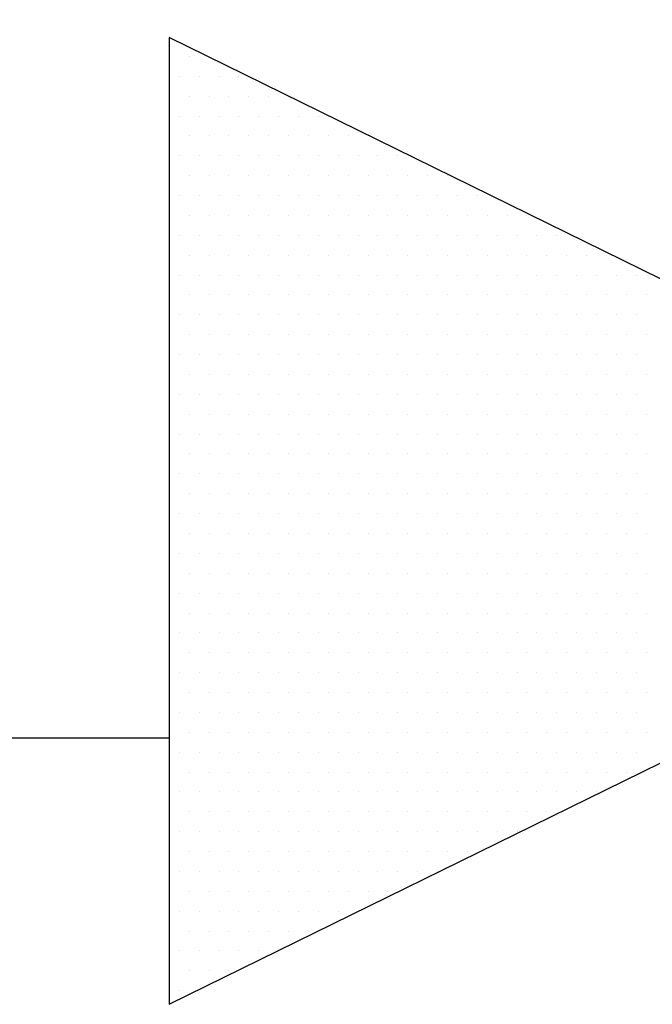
# Model space of a CAD drawing. Header units: millimetres. Extents: x 472 to 1299, y 510 to 798.
# Tile 46 of 69: x 1046.81 to 1048.78, y 628.3 to 631.36. Entities that reach past the tile are written whole.
import ezdxf
from ezdxf.enums import TextEntityAlignment as Align

# ---------------------------------------------------------------- set-up
doc = ezdxf.new("R2010")
doc.units = ezdxf.units.MM
doc.header["$LTSCALE"] = 4
doc.layers.add('ARMATURA', color=7, linetype='Continuous')
doc.layers.add('OPISY', color=7, linetype='Continuous')
doc.layers.add('KKS_1', color=7, linetype='Continuous', lineweight=5)
doc.styles.get("Standard").update_dxf_attribs({"font": 'ISOCP.SHX'})

# ---------------------------------------------------------------- blocks, each defined once
blk = doc.blocks.new('*X17')
at = {"color": 0, "linetype": 'Continuous'}
for p, q in [((-3.09375, 1.4375), (-3.09375, 1.4375)), ((-3.03125, 1.4375), (-3.03125, 1.4375)), ((-3.0625, 1.375), (-3.0625, 1.375)), ((-3, 1.375), (-3, 1.375)), ((-2.9375, 1.375), (-2.9375, 1.375)), ((-2.875, 1.375), (-2.875, 1.375)), ((-3.09375, 1.3125), (-3.09375, 1.3125)), ((-3.03125, 1.3125), (-3.03125, 1.3125)), ((-2.96875, 1.3125), (-2.96875, 1.3125)), ((-2.90625, 1.3125), (-2.90625, 1.3125)), ((-2.84375, 1.3125), (-2.84375, 1.3125)), ((-2.78125, 1.3125), (-2.78125, 1.3125)), ((-2.71875, 1.3125), (-2.71875, 1.3125)), ((-3.0625, 1.25), (-3.0625, 1.25)), ((-3, 1.25), (-3, 1.25)), ((-2.9375, 1.25), (-2.9375, 1.25)), ((-2.875, 1.25), (-2.875, 1.25)), ((-2.8125, 1.25), (-2.8125, 1.25)), ((-2.75, 1.25), (-2.75, 1.25)), ((-2.6875, 1.25), (-2.6875, 1.25)), ((-2.625, 1.25), (-2.625, 1.25)), ((-3.09375, 1.1875), (-3.09375, 1.1875)), ((-3.03125, 1.1875), (-3.03125, 1.1875)), ((-2.96875, 1.1875), (-2.96875, 1.1875)), ((-2.90625, 1.1875), (-2.90625, 1.1875)), ((-2.84375, 1.1875), (-2.84375, 1.1875)), ((-2.78125, 1.1875), (-2.78125, 1.1875)), ((-2.71875, 1.1875), (-2.71875, 1.1875)), ((-2.65625, 1.1875), (-2.65625, 1.1875)), ((-2.59375, 1.1875), (-2.59375, 1.1875)), ((-2.53125, 1.1875), (-2.53125, 1.1875)), ((-2.46875, 1.1875), (-2.46875, 1.1875)), ((-3.0625, 1.125), (-3.0625, 1.125)), ((-3, 1.125), (-3, 1.125)), ((-2.9375, 1.125), (-2.9375, 1.125)), ((-2.875, 1.125), (-2.875, 1.125)), ((-2.8125, 1.125), (-2.8125, 1.125)), ((-2.75, 1.125), (-2.75, 1.125)), ((-2.6875, 1.125), (-2.6875, 1.125)), ((-2.625, 1.125), (-2.625, 1.125)), ((-2.5625, 1.125), (-2.5625, 1.125)), ((-2.5, 1.125), (-2.5, 1.125)), ((-2.4375, 1.125), (-2.4375, 1.125)), ((-2.375, 1.125), (-2.375, 1.125)), ((-3.09375, 1.0625), (-3.09375, 1.0625)), ((-3.03125, 1.0625), (-3.03125, 1.0625)), ((-2.96875, 1.0625), (-2.96875, 1.0625)), ((-2.90625, 1.0625), (-2.90625, 1.0625)), ((-2.84375, 1.0625), (-2.84375, 1.0625)), ((-2.78125, 1.0625), (-2.78125, 1.0625)), ((-2.71875, 1.0625), (-2.71875, 1.0625)), ((-2.65625, 1.0625), (-2.65625, 1.0625)), ((-2.59375, 1.0625), (-2.59375, 1.0625)), ((-2.53125, 1.0625), (-2.53125, 1.0625)), ((-2.46875, 1.0625), (-2.46875, 1.0625)), ((-2.40625, 1.0625), (-2.40625, 1.0625)), ((-2.34375, 1.0625), (-2.34375, 1.0625)), ((-2.28125, 1.0625), (-2.28125, 1.0625)), ((-2.21875, 1.0625), (-2.21875, 1.0625)), ((-3.0625, 1), (-3.0625, 1)), ((-3, 1), (-3, 1)), ((-2.9375, 1), (-2.9375, 1)), ((-2.875, 1), (-2.875, 1)), ((-2.8125, 1), (-2.8125, 1)), ((-2.75, 1), (-2.75, 1)), ((-2.6875, 1), (-2.6875, 1)), ((-2.625, 1), (-2.625, 1)), ((-2.5625, 1), (-2.5625, 1)), ((-2.5, 1), (-2.5, 1)), ((-2.4375, 1), (-2.4375, 1)), ((-2.375, 1), (-2.375, 1)), ((-2.3125, 1), (-2.3125, 1)), ((-2.25, 1), (-2.25, 1)), ((-2.1875, 1), (-2.1875, 1)), ((-2.125, 1), (-2.125, 1)), ((-3.09375, 0.9375), (-3.09375, 0.9375)), ((-3.03125, 0.9375), (-3.03125, 0.9375)), ((-2.96875, 0.9375), (-2.96875, 0.9375)), ((-2.90625, 0.9375), (-2.90625, 0.9375)), ((-2.84375, 0.9375), (-2.84375, 0.9375)), ((-2.78125, 0.9375), (-2.78125, 0.9375)), ((-2.71875, 0.9375), (-2.71875, 0.9375)), ((-2.65625, 0.9375), (-2.65625, 0.9375)), ((-2.59375, 0.9375), (-2.59375, 0.9375)), ((-2.53125, 0.9375), (-2.53125, 0.9375)), ((-2.46875, 0.9375), (-2.46875, 0.9375)), ((-2.40625, 0.9375), (-2.40625, 0.9375)), ((-2.34375, 0.9375), (-2.34375, 0.9375)), ((-2.28125, 0.9375), (-2.28125, 0.9375)), ((-2.21875, 0.9375), (-2.21875, 0.9375)), ((-2.15625, 0.9375), (-2.15625, 0.9375)), ((-2.09375, 0.9375), (-2.09375, 0.9375)), ((-2.03125, 0.9375), (-2.03125, 0.9375)), ((-1.96875, 0.9375), (-1.96875, 0.9375)), ((-3.0625, 0.875), (-3.0625, 0.875)), ((-3, 0.875), (-3, 0.875)), ((-2.9375, 0.875), (-2.9375, 0.875)), ((-2.875, 0.875), (-2.875, 0.875)), ((-2.8125, 0.875), (-2.8125, 0.875)), ((-2.75, 0.875), (-2.75, 0.875)), ((-2.6875, 0.875), (-2.6875, 0.875)), ((-2.625, 0.875), (-2.625, 0.875)), ((-2.5625, 0.875), (-2.5625, 0.875)), ((-2.5, 0.875), (-2.5, 0.875)), ((-2.4375, 0.875), (-2.4375, 0.875)), ((-2.375, 0.875), (-2.375, 0.875)), ((-2.3125, 0.875), (-2.3125, 0.875)), ((-2.25, 0.875), (-2.25, 0.875)), ((-2.1875, 0.875), (-2.1875, 0.875)), ((-2.125, 0.875), (-2.125, 0.875)), ((-2.0625, 0.875), (-2.0625, 0.875)), ((-2, 0.875), (-2, 0.875)), ((-1.9375, 0.875), (-1.9375, 0.875)), ((-1.875, 0.875), (-1.875, 0.875)), ((-3.09375, 0.8125), (-3.09375, 0.8125)), ((-3.03125, 0.8125), (-3.03125, 0.8125)), ((-2.96875, 0.8125), (-2.96875, 0.8125)), ((-2.90625, 0.8125), (-2.90625, 0.8125)), ((-2.84375, 0.8125), (-2.84375, 0.8125)), ((-2.78125, 0.8125), (-2.78125, 0.8125)), ((-2.71875, 0.8125), (-2.71875, 0.8125)), ((-2.65625, 0.8125), (-2.65625, 0.8125)), ((-2.59375, 0.8125), (-2.59375, 0.8125)), ((-2.53125, 0.8125), (-2.53125, 0.8125)), ((-2.46875, 0.8125), (-2.46875, 0.8125)), ((-2.40625, 0.8125), (-2.40625, 0.8125)), ((-2.34375, 0.8125), (-2.34375, 0.8125)), ((-2.28125, 0.8125), (-2.28125, 0.8125)), ((-2.21875, 0.8125), (-2.21875, 0.8125)), ((-2.15625, 0.8125), (-2.15625, 0.8125)), ((-2.09375, 0.8125), (-2.09375, 0.8125)), ((-2.03125, 0.8125), (-2.03125, 0.8125)), ((-1.96875, 0.8125), (-1.96875, 0.8125)), ((-1.90625, 0.8125), (-1.90625, 0.8125)), ((-1.84375, 0.8125), (-1.84375, 0.8125)), ((-1.78125, 0.8125), (-1.78125, 0.8125)), ((-1.71875, 0.8125), (-1.71875, 0.8125)), ((-3.0625, 0.75), (-3.0625, 0.75)), ((-3, 0.75), (-3, 0.75)), ((-2.9375, 0.75), (-2.9375, 0.75)), ((-2.875, 0.75), (-2.875, 0.75)), ((-2.8125, 0.75), (-2.8125, 0.75)), ((-2.75, 0.75), (-2.75, 0.75)), ((-2.6875, 0.75), (-2.6875, 0.75)), ((-2.625, 0.75), (-2.625, 0.75)), ((-2.5625, 0.75), (-2.5625, 0.75)), ((-2.5, 0.75), (-2.5, 0.75)), ((-2.4375, 0.75), (-2.4375, 0.75)), ((-2.375, 0.75), (-2.375, 0.75)), ((-2.3125, 0.75), (-2.3125, 0.75)), ((-2.25, 0.75), (-2.25, 0.75)), ((-2.1875, 0.75), (-2.1875, 0.75)), ((-2.125, 0.75), (-2.125, 0.75)), ((-2.0625, 0.75), (-2.0625, 0.75)), ((-2, 0.75), (-2, 0.75)), ((-1.9375, 0.75), (-1.9375, 0.75)), ((-1.875, 0.75), (-1.875, 0.75)), ((-1.8125, 0.75), (-1.8125, 0.75)), ((-1.75, 0.75), (-1.75, 0.75)), ((-1.6875, 0.75), (-1.6875, 0.75)), ((-1.625, 0.75), (-1.625, 0.75)), ((-3.09375, 0.6875), (-3.09375, 0.6875)), ((-3.03125, 0.6875), (-3.03125, 0.6875)), ((-2.96875, 0.6875), (-2.96875, 0.6875)), ((-2.90625, 0.6875), (-2.90625, 0.6875)), ((-2.84375, 0.6875), (-2.84375, 0.6875)), ((-2.78125, 0.6875), (-2.78125, 0.6875)), ((-2.71875, 0.6875), (-2.71875, 0.6875)), ((-2.65625, 0.6875), (-2.65625, 0.6875)), ((-2.59375, 0.6875), (-2.59375, 0.6875)), ((-2.53125, 0.6875), (-2.53125, 0.6875)), ((-2.46875, 0.6875), (-2.46875, 0.6875)), ((-2.40625, 0.6875), (-2.40625, 0.6875)), ((-2.34375, 0.6875), (-2.34375, 0.6875)), ((-2.28125, 0.6875), (-2.28125, 0.6875)), ((-2.21875, 0.6875), (-2.21875, 0.6875)), ((-2.15625, 0.6875), (-2.15625, 0.6875)), ((-2.09375, 0.6875), (-2.09375, 0.6875)), ((-2.03125, 0.6875), (-2.03125, 0.6875)), ((-1.96875, 0.6875), (-1.96875, 0.6875)), ((-1.90625, 0.6875), (-1.90625, 0.6875)), ((-1.84375, 0.6875), (-1.84375, 0.6875)), ((-1.78125, 0.6875), (-1.78125, 0.6875)), ((-1.71875, 0.6875), (-1.71875, 0.6875)), ((-1.65625, 0.6875), (-1.65625, 0.6875)), ((-1.59375, 0.6875), (-1.59375, 0.6875)), ((-3.0625, 0.625), (-3.0625, 0.625)), ((-3, 0.625), (-3, 0.625)), ((-2.9375, 0.625), (-2.9375, 0.625)), ((-2.875, 0.625), (-2.875, 0.625)), ((-2.8125, 0.625), (-2.8125, 0.625)), ((-2.75, 0.625), (-2.75, 0.625)), ((-2.6875, 0.625), (-2.6875, 0.625)), ((-2.625, 0.625), (-2.625, 0.625)), ((-2.5625, 0.625), (-2.5625, 0.625)), ((-2.5, 0.625), (-2.5, 0.625)), ((-2.4375, 0.625), (-2.4375, 0.625)), ((-2.375, 0.625), (-2.375, 0.625)), ((-2.3125, 0.625), (-2.3125, 0.625)), ((-2.25, 0.625), (-2.25, 0.625)), ((-2.1875, 0.625), (-2.1875, 0.625)), ((-2.125, 0.625), (-2.125, 0.625)), ((-2.0625, 0.625), (-2.0625, 0.625)), ((-2, 0.625), (-2, 0.625)), ((-1.9375, 0.625), (-1.9375, 0.625)), ((-1.875, 0.625), (-1.875, 0.625)), ((-1.8125, 0.625), (-1.8125, 0.625)), ((-1.75, 0.625), (-1.75, 0.625)), ((-1.6875, 0.625), (-1.6875, 0.625)), ((-1.625, 0.625), (-1.625, 0.625)), ((-3.09375, 0.5625), (-3.09375, 0.5625)), ((-3.03125, 0.5625), (-3.03125, 0.5625)), ((-2.96875, 0.5625), (-2.96875, 0.5625)), ((-2.90625, 0.5625), (-2.90625, 0.5625)), ((-2.84375, 0.5625), (-2.84375, 0.5625)), ((-2.78125, 0.5625), (-2.78125, 0.5625)), ((-2.71875, 0.5625), (-2.71875, 0.5625)), ((-2.65625, 0.5625), (-2.65625, 0.5625)), ((-2.59375, 0.5625), (-2.59375, 0.5625)), ((-2.53125, 0.5625), (-2.53125, 0.5625)), ((-2.46875, 0.5625), (-2.46875, 0.5625)), ((-2.40625, 0.5625), (-2.40625, 0.5625)), ((-2.34375, 0.5625), (-2.34375, 0.5625)), ((-2.28125, 0.5625), (-2.28125, 0.5625)), ((-2.21875, 0.5625), (-2.21875, 0.5625)), ((-2.15625, 0.5625), (-2.15625, 0.5625)), ((-2.09375, 0.5625), (-2.09375, 0.5625)), ((-2.03125, 0.5625), (-2.03125, 0.5625)), ((-1.96875, 0.5625), (-1.96875, 0.5625)), ((-1.90625, 0.5625), (-1.90625, 0.5625)), ((-1.84375, 0.5625), (-1.84375, 0.5625)), ((-1.78125, 0.5625), (-1.78125, 0.5625)), ((-1.71875, 0.5625), (-1.71875, 0.5625)), ((-1.65625, 0.5625), (-1.65625, 0.5625)), ((-1.59375, 0.5625), (-1.59375, 0.5625)), ((-3.0625, 0.5), (-3.0625, 0.5)), ((-3, 0.5), (-3, 0.5)), ((-2.9375, 0.5), (-2.9375, 0.5)), ((-2.875, 0.5), (-2.875, 0.5)), ((-2.8125, 0.5), (-2.8125, 0.5)), ((-2.75, 0.5), (-2.75, 0.5)), ((-2.6875, 0.5), (-2.6875, 0.5)), ((-2.625, 0.5), (-2.625, 0.5)), ((-2.5625, 0.5), (-2.5625, 0.5)), ((-2.5, 0.5), (-2.5, 0.5)), ((-2.4375, 0.5), (-2.4375, 0.5)), ((-2.375, 0.5), (-2.375, 0.5)), ((-2.3125, 0.5), (-2.3125, 0.5)), ((-2.25, 0.5), (-2.25, 0.5)), ((-2.1875, 0.5), (-2.1875, 0.5)), ((-2.125, 0.5), (-2.125, 0.5)), ((-2.0625, 0.5), (-2.0625, 0.5)), ((-2, 0.5), (-2, 0.5)), ((-1.9375, 0.5), (-1.9375, 0.5)), ((-1.875, 0.5), (-1.875, 0.5)), ((-1.8125, 0.5), (-1.8125, 0.5)), ((-1.75, 0.5), (-1.75, 0.5)), ((-1.6875, 0.5), (-1.6875, 0.5)), ((-1.625, 0.5), (-1.625, 0.5)), ((-3.09375, 0.4375), (-3.09375, 0.4375)), ((-3.03125, 0.4375), (-3.03125, 0.4375)), ((-2.96875, 0.4375), (-2.96875, 0.4375)), ((-2.90625, 0.4375), (-2.90625, 0.4375)), ((-2.84375, 0.4375), (-2.84375, 0.4375)), ((-2.78125, 0.4375), (-2.78125, 0.4375)), ((-2.71875, 0.4375), (-2.71875, 0.4375)), ((-2.65625, 0.4375), (-2.65625, 0.4375)), ((-2.59375, 0.4375), (-2.59375, 0.4375)), ((-2.53125, 0.4375), (-2.53125, 0.4375)), ((-2.46875, 0.4375), (-2.46875, 0.4375)), ((-2.40625, 0.4375), (-2.40625, 0.4375)), ((-2.34375, 0.4375), (-2.34375, 0.4375)), ((-2.28125, 0.4375), (-2.28125, 0.4375)), ((-2.21875, 0.4375), (-2.21875, 0.4375)), ((-2.15625, 0.4375), (-2.15625, 0.4375)), ((-2.09375, 0.4375), (-2.09375, 0.4375)), ((-2.03125, 0.4375), (-2.03125, 0.4375)), ((-1.96875, 0.4375), (-1.96875, 0.4375)), ((-1.90625, 0.4375), (-1.90625, 0.4375)), ((-1.84375, 0.4375), (-1.84375, 0.4375)), ((-1.78125, 0.4375), (-1.78125, 0.4375)), ((-1.71875, 0.4375), (-1.71875, 0.4375)), ((-1.65625, 0.4375), (-1.65625, 0.4375)), ((-1.59375, 0.4375), (-1.59375, 0.4375)), ((-3.0625, 0.375), (-3.0625, 0.375)), ((-3, 0.375), (-3, 0.375)), ((-2.9375, 0.375), (-2.9375, 0.375)), ((-2.875, 0.375), (-2.875, 0.375)), ((-2.8125, 0.375), (-2.8125, 0.375)), ((-2.75, 0.375), (-2.75, 0.375)), ((-2.6875, 0.375), (-2.6875, 0.375)), ((-2.625, 0.375), (-2.625, 0.375)), ((-2.5625, 0.375), (-2.5625, 0.375)), ((-2.5, 0.375), (-2.5, 0.375)), ((-2.4375, 0.375), (-2.4375, 0.375)), ((-2.375, 0.375), (-2.375, 0.375)), ((-2.3125, 0.375), (-2.3125, 0.375)), ((-2.25, 0.375), (-2.25, 0.375)), ((-2.1875, 0.375), (-2.1875, 0.375)), ((-2.125, 0.375), (-2.125, 0.375)), ((-2.0625, 0.375), (-2.0625, 0.375)), ((-2, 0.375), (-2, 0.375)), ((-1.9375, 0.375), (-1.9375, 0.375)), ((-1.875, 0.375), (-1.875, 0.375)), ((-1.8125, 0.375), (-1.8125, 0.375)), ((-1.75, 0.375), (-1.75, 0.375)), ((-1.6875, 0.375), (-1.6875, 0.375)), ((-1.625, 0.375), (-1.625, 0.375)), ((-3.09375, 0.3125), (-3.09375, 0.3125)), ((-3.03125, 0.3125), (-3.03125, 0.3125)), ((-2.96875, 0.3125), (-2.96875, 0.3125)), ((-2.90625, 0.3125), (-2.90625, 0.3125)), ((-2.84375, 0.3125), (-2.84375, 0.3125)), ((-2.78125, 0.3125), (-2.78125, 0.3125)), ((-2.71875, 0.3125), (-2.71875, 0.3125)), ((-2.65625, 0.3125), (-2.65625, 0.3125)), ((-2.59375, 0.3125), (-2.59375, 0.3125)), ((-2.53125, 0.3125), (-2.53125, 0.3125)), ((-2.46875, 0.3125), (-2.46875, 0.3125)), ((-2.40625, 0.3125), (-2.40625, 0.3125)), ((-2.34375, 0.3125), (-2.34375, 0.3125)), ((-2.28125, 0.3125), (-2.28125, 0.3125)), ((-2.21875, 0.3125), (-2.21875, 0.3125)), ((-2.15625, 0.3125), (-2.15625, 0.3125)), ((-2.09375, 0.3125), (-2.09375, 0.3125)), ((-2.03125, 0.3125), (-2.03125, 0.3125)), ((-1.96875, 0.3125), (-1.96875, 0.3125)), ((-1.90625, 0.3125), (-1.90625, 0.3125)), ((-1.84375, 0.3125), (-1.84375, 0.3125)), ((-1.78125, 0.3125), (-1.78125, 0.3125)), ((-1.71875, 0.3125), (-1.71875, 0.3125)), ((-1.65625, 0.3125), (-1.65625, 0.3125)), ((-1.59375, 0.3125), (-1.59375, 0.3125)), ((-3.0625, 0.25), (-3.0625, 0.25)), ((-3, 0.25), (-3, 0.25)), ((-2.9375, 0.25), (-2.9375, 0.25)), ((-2.875, 0.25), (-2.875, 0.25)), ((-2.8125, 0.25), (-2.8125, 0.25)), ((-2.75, 0.25), (-2.75, 0.25)), ((-2.6875, 0.25), (-2.6875, 0.25)), ((-2.625, 0.25), (-2.625, 0.25)), ((-2.5625, 0.25), (-2.5625, 0.25)), ((-2.5, 0.25), (-2.5, 0.25)), ((-2.4375, 0.25), (-2.4375, 0.25)), ((-2.375, 0.25), (-2.375, 0.25)), ((-2.3125, 0.25), (-2.3125, 0.25)), ((-2.25, 0.25), (-2.25, 0.25)), ((-2.1875, 0.25), (-2.1875, 0.25)), ((-2.125, 0.25), (-2.125, 0.25)), ((-2.0625, 0.25), (-2.0625, 0.25)), ((-2, 0.25), (-2, 0.25)), ((-1.9375, 0.25), (-1.9375, 0.25)), ((-1.875, 0.25), (-1.875, 0.25)), ((-1.8125, 0.25), (-1.8125, 0.25)), ((-1.75, 0.25), (-1.75, 0.25)), ((-1.6875, 0.25), (-1.6875, 0.25)), ((-1.625, 0.25), (-1.625, 0.25)), ((-3.09375, 0.1875), (-3.09375, 0.1875)), ((-3.03125, 0.1875), (-3.03125, 0.1875)), ((-2.96875, 0.1875), (-2.96875, 0.1875)), ((-2.90625, 0.1875), (-2.90625, 0.1875)), ((-2.84375, 0.1875), (-2.84375, 0.1875)), ((-2.78125, 0.1875), (-2.78125, 0.1875)), ((-2.71875, 0.1875), (-2.71875, 0.1875)), ((-2.65625, 0.1875), (-2.65625, 0.1875)), ((-2.59375, 0.1875), (-2.59375, 0.1875)), ((-2.53125, 0.1875), (-2.53125, 0.1875)), ((-2.46875, 0.1875), (-2.46875, 0.1875)), ((-2.40625, 0.1875), (-2.40625, 0.1875)), ((-2.34375, 0.1875), (-2.34375, 0.1875)), ((-2.28125, 0.1875), (-2.28125, 0.1875)), ((-2.21875, 0.1875), (-2.21875, 0.1875)), ((-2.15625, 0.1875), (-2.15625, 0.1875)), ((-2.09375, 0.1875), (-2.09375, 0.1875)), ((-2.03125, 0.1875), (-2.03125, 0.1875)), ((-1.96875, 0.1875), (-1.96875, 0.1875)), ((-1.90625, 0.1875), (-1.90625, 0.1875)), ((-1.84375, 0.1875), (-1.84375, 0.1875)), ((-1.78125, 0.1875), (-1.78125, 0.1875)), ((-1.71875, 0.1875), (-1.71875, 0.1875)), ((-1.65625, 0.1875), (-1.65625, 0.1875)), ((-1.59375, 0.1875), (-1.59375, 0.1875)), ((-3.0625, 0.125), (-3.0625, 0.125)), ((-3, 0.125), (-3, 0.125)), ((-2.9375, 0.125), (-2.9375, 0.125)), ((-2.875, 0.125), (-2.875, 0.125)), ((-2.8125, 0.125), (-2.8125, 0.125)), ((-2.75, 0.125), (-2.75, 0.125)), ((-2.6875, 0.125), (-2.6875, 0.125)), ((-2.625, 0.125), (-2.625, 0.125)), ((-2.5625, 0.125), (-2.5625, 0.125)), ((-2.5, 0.125), (-2.5, 0.125)), ((-2.4375, 0.125), (-2.4375, 0.125)), ((-2.375, 0.125), (-2.375, 0.125)), ((-2.3125, 0.125), (-2.3125, 0.125)), ((-2.25, 0.125), (-2.25, 0.125)), ((-2.1875, 0.125), (-2.1875, 0.125)), ((-2.125, 0.125), (-2.125, 0.125)), ((-2.0625, 0.125), (-2.0625, 0.125)), ((-2, 0.125), (-2, 0.125)), ((-1.9375, 0.125), (-1.9375, 0.125)), ((-1.875, 0.125), (-1.875, 0.125)), ((-1.8125, 0.125), (-1.8125, 0.125)), ((-1.75, 0.125), (-1.75, 0.125)), ((-1.6875, 0.125), (-1.6875, 0.125)), ((-1.625, 0.125), (-1.625, 0.125)), ((-3.09375, 0.0625), (-3.09375, 0.0625)), ((-3.03125, 0.0625), (-3.03125, 0.0625)), ((-2.96875, 0.0625), (-2.96875, 0.0625)), ((-2.90625, 0.0625), (-2.90625, 0.0625)), ((-2.84375, 0.0625), (-2.84375, 0.0625)), ((-2.78125, 0.0625), (-2.78125, 0.0625)), ((-2.71875, 0.0625), (-2.71875, 0.0625)), ((-2.65625, 0.0625), (-2.65625, 0.0625)), ((-2.59375, 0.0625), (-2.59375, 0.0625)), ((-2.53125, 0.0625), (-2.53125, 0.0625)), ((-2.46875, 0.0625), (-2.46875, 0.0625)), ((-2.40625, 0.0625), (-2.40625, 0.0625)), ((-2.34375, 0.0625), (-2.34375, 0.0625)), ((-2.28125, 0.0625), (-2.28125, 0.0625)), ((-2.21875, 0.0625), (-2.21875, 0.0625)), ((-2.15625, 0.0625), (-2.15625, 0.0625)), ((-2.09375, 0.0625), (-2.09375, 0.0625)), ((-2.03125, 0.0625), (-2.03125, 0.0625)), ((-1.96875, 0.0625), (-1.96875, 0.0625)), ((-1.90625, 0.0625), (-1.90625, 0.0625)), ((-1.84375, 0.0625), (-1.84375, 0.0625)), ((-1.78125, 0.0625), (-1.78125, 0.0625)), ((-1.71875, 0.0625), (-1.71875, 0.0625)), ((-1.65625, 0.0625), (-1.65625, 0.0625)), ((-1.59375, 0.0625), (-1.59375, 0.0625)), ((-3.0625, 0), (-3.0625, 0)), ((-3, 0), (-3, 0)), ((-2.9375, 0), (-2.9375, 0)), ((-2.875, 0), (-2.875, 0)), ((-2.8125, 0), (-2.8125, 0)), ((-2.75, 0), (-2.75, 0)), ((-2.6875, 0), (-2.6875, 0)), ((-2.625, 0), (-2.625, 0)), ((-2.5625, 0), (-2.5625, 0)), ((-2.5, 0), (-2.5, 0)), ((-2.4375, 0), (-2.4375, 0)), ((-2.375, 0), (-2.375, 0)), ((-2.3125, 0), (-2.3125, 0)), ((-2.25, 0), (-2.25, 0)), ((-2.1875, 0), (-2.1875, 0)), ((-2.125, 0), (-2.125, 0)), ((-2.0625, 0), (-2.0625, 0)), ((-2, 0), (-2, 0)), ((-1.9375, 0), (-1.9375, 0)), ((-1.875, 0), (-1.875, 0)), ((-1.8125, 0), (-1.8125, 0)), ((-1.75, 0), (-1.75, 0)), ((-1.6875, 0), (-1.6875, 0)), ((-1.625, 0), (-1.625, 0)), ((-3.09375, -0.0625), (-3.09375, -0.0625)), ((-3.03125, -0.0625), (-3.03125, -0.0625)), ((-2.96875, -0.0625), (-2.96875, -0.0625)), ((-2.90625, -0.0625), (-2.90625, -0.0625)), ((-2.84375, -0.0625), (-2.84375, -0.0625)), ((-2.78125, -0.0625), (-2.78125, -0.0625)), ((-2.71875, -0.0625), (-2.71875, -0.0625)), ((-2.65625, -0.0625), (-2.65625, -0.0625)), ((-2.59375, -0.0625), (-2.59375, -0.0625)), ((-2.53125, -0.0625), (-2.53125, -0.0625)), ((-2.46875, -0.0625), (-2.46875, -0.0625)), ((-2.40625, -0.0625), (-2.40625, -0.0625)), ((-2.34375, -0.0625), (-2.34375, -0.0625)), ((-2.28125, -0.0625), (-2.28125, -0.0625)), ((-2.21875, -0.0625), (-2.21875, -0.0625)), ((-2.15625, -0.0625), (-2.15625, -0.0625)), ((-2.09375, -0.0625), (-2.09375, -0.0625)), ((-2.03125, -0.0625), (-2.03125, -0.0625)), ((-1.96875, -0.0625), (-1.96875, -0.0625)), ((-1.90625, -0.0625), (-1.90625, -0.0625)), ((-1.84375, -0.0625), (-1.84375, -0.0625)), ((-1.78125, -0.0625), (-1.78125, -0.0625)), ((-1.71875, -0.0625), (-1.71875, -0.0625)), ((-1.65625, -0.0625), (-1.65625, -0.0625)), ((-1.59375, -0.0625), (-1.59375, -0.0625)), ((-3.0625, -0.125), (-3.0625, -0.125)), ((-3, -0.125), (-3, -0.125)), ((-2.9375, -0.125), (-2.9375, -0.125)), ((-2.875, -0.125), (-2.875, -0.125)), ((-2.8125, -0.125), (-2.8125, -0.125)), ((-2.75, -0.125), (-2.75, -0.125)), ((-2.6875, -0.125), (-2.6875, -0.125)), ((-2.625, -0.125), (-2.625, -0.125)), ((-2.5625, -0.125), (-2.5625, -0.125)), ((-2.5, -0.125), (-2.5, -0.125)), ((-2.4375, -0.125), (-2.4375, -0.125)), ((-2.375, -0.125), (-2.375, -0.125)), ((-2.3125, -0.125), (-2.3125, -0.125)), ((-2.25, -0.125), (-2.25, -0.125)), ((-2.1875, -0.125), (-2.1875, -0.125)), ((-2.125, -0.125), (-2.125, -0.125)), ((-2.0625, -0.125), (-2.0625, -0.125)), ((-2, -0.125), (-2, -0.125)), ((-1.9375, -0.125), (-1.9375, -0.125)), ((-1.875, -0.125), (-1.875, -0.125)), ((-1.8125, -0.125), (-1.8125, -0.125)), ((-1.75, -0.125), (-1.75, -0.125)), ((-1.6875, -0.125), (-1.6875, -0.125)), ((-1.625, -0.125), (-1.625, -0.125)), ((-3.09375, -0.1875), (-3.09375, -0.1875)), ((-3.03125, -0.1875), (-3.03125, -0.1875)), ((-2.96875, -0.1875), (-2.96875, -0.1875)), ((-2.90625, -0.1875), (-2.90625, -0.1875)), ((-2.84375, -0.1875), (-2.84375, -0.1875)), ((-2.78125, -0.1875), (-2.78125, -0.1875)), ((-2.71875, -0.1875), (-2.71875, -0.1875)), ((-2.65625, -0.1875), (-2.65625, -0.1875)), ((-2.59375, -0.1875), (-2.59375, -0.1875)), ((-2.53125, -0.1875), (-2.53125, -0.1875)), ((-2.46875, -0.1875), (-2.46875, -0.1875)), ((-2.40625, -0.1875), (-2.40625, -0.1875)), ((-2.34375, -0.1875), (-2.34375, -0.1875)), ((-2.28125, -0.1875), (-2.28125, -0.1875)), ((-2.21875, -0.1875), (-2.21875, -0.1875)), ((-2.15625, -0.1875), (-2.15625, -0.1875)), ((-2.09375, -0.1875), (-2.09375, -0.1875)), ((-2.03125, -0.1875), (-2.03125, -0.1875)), ((-1.96875, -0.1875), (-1.96875, -0.1875)), ((-1.90625, -0.1875), (-1.90625, -0.1875)), ((-1.84375, -0.1875), (-1.84375, -0.1875)), ((-1.78125, -0.1875), (-1.78125, -0.1875)), ((-1.71875, -0.1875), (-1.71875, -0.1875)), ((-1.65625, -0.1875), (-1.65625, -0.1875)), ((-1.59375, -0.1875), (-1.59375, -0.1875)), ((-3.0625, -0.25), (-3.0625, -0.25)), ((-3, -0.25), (-3, -0.25)), ((-2.9375, -0.25), (-2.9375, -0.25)), ((-2.875, -0.25), (-2.875, -0.25)), ((-2.8125, -0.25), (-2.8125, -0.25)), ((-2.75, -0.25), (-2.75, -0.25)), ((-2.6875, -0.25), (-2.6875, -0.25)), ((-2.625, -0.25), (-2.625, -0.25)), ((-2.5625, -0.25), (-2.5625, -0.25)), ((-2.5, -0.25), (-2.5, -0.25)), ((-2.4375, -0.25), (-2.4375, -0.25)), ((-2.375, -0.25), (-2.375, -0.25)), ((-2.3125, -0.25), (-2.3125, -0.25)), ((-2.25, -0.25), (-2.25, -0.25)), ((-2.1875, -0.25), (-2.1875, -0.25)), ((-2.125, -0.25), (-2.125, -0.25)), ((-2.0625, -0.25), (-2.0625, -0.25)), ((-2, -0.25), (-2, -0.25)), ((-1.9375, -0.25), (-1.9375, -0.25)), ((-1.875, -0.25), (-1.875, -0.25)), ((-1.8125, -0.25), (-1.8125, -0.25)), ((-1.75, -0.25), (-1.75, -0.25)), ((-1.6875, -0.25), (-1.6875, -0.25)), ((-1.625, -0.25), (-1.625, -0.25)), ((-3.09375, -0.3125), (-3.09375, -0.3125)), ((-3.03125, -0.3125), (-3.03125, -0.3125)), ((-2.96875, -0.3125), (-2.96875, -0.3125)), ((-2.90625, -0.3125), (-2.90625, -0.3125)), ((-2.84375, -0.3125), (-2.84375, -0.3125)), ((-2.78125, -0.3125), (-2.78125, -0.3125)), ((-2.71875, -0.3125), (-2.71875, -0.3125)), ((-2.65625, -0.3125), (-2.65625, -0.3125)), ((-2.59375, -0.3125), (-2.59375, -0.3125)), ((-2.53125, -0.3125), (-2.53125, -0.3125)), ((-2.46875, -0.3125), (-2.46875, -0.3125)), ((-2.40625, -0.3125), (-2.40625, -0.3125)), ((-2.34375, -0.3125), (-2.34375, -0.3125)), ((-2.28125, -0.3125), (-2.28125, -0.3125)), ((-2.21875, -0.3125), (-2.21875, -0.3125)), ((-2.15625, -0.3125), (-2.15625, -0.3125)), ((-2.09375, -0.3125), (-2.09375, -0.3125)), ((-2.03125, -0.3125), (-2.03125, -0.3125)), ((-1.96875, -0.3125), (-1.96875, -0.3125)), ((-1.90625, -0.3125), (-1.90625, -0.3125)), ((-1.84375, -0.3125), (-1.84375, -0.3125)), ((-1.78125, -0.3125), (-1.78125, -0.3125)), ((-1.71875, -0.3125), (-1.71875, -0.3125)), ((-1.65625, -0.3125), (-1.65625, -0.3125)), ((-1.59375, -0.3125), (-1.59375, -0.3125)), ((-3.0625, -0.375), (-3.0625, -0.375)), ((-3, -0.375), (-3, -0.375)), ((-2.9375, -0.375), (-2.9375, -0.375)), ((-2.875, -0.375), (-2.875, -0.375)), ((-2.8125, -0.375), (-2.8125, -0.375)), ((-2.75, -0.375), (-2.75, -0.375)), ((-2.6875, -0.375), (-2.6875, -0.375)), ((-2.625, -0.375), (-2.625, -0.375)), ((-2.5625, -0.375), (-2.5625, -0.375)), ((-2.5, -0.375), (-2.5, -0.375)), ((-2.4375, -0.375), (-2.4375, -0.375)), ((-2.375, -0.375), (-2.375, -0.375)), ((-2.3125, -0.375), (-2.3125, -0.375)), ((-2.25, -0.375), (-2.25, -0.375)), ((-2.1875, -0.375), (-2.1875, -0.375)), ((-2.125, -0.375), (-2.125, -0.375)), ((-2.0625, -0.375), (-2.0625, -0.375)), ((-2, -0.375), (-2, -0.375)), ((-1.9375, -0.375), (-1.9375, -0.375)), ((-1.875, -0.375), (-1.875, -0.375)), ((-1.8125, -0.375), (-1.8125, -0.375)), ((-1.75, -0.375), (-1.75, -0.375)), ((-1.6875, -0.375), (-1.6875, -0.375)), ((-1.625, -0.375), (-1.625, -0.375)), ((-3.09375, -0.4375), (-3.09375, -0.4375)), ((-3.03125, -0.4375), (-3.03125, -0.4375)), ((-2.96875, -0.4375), (-2.96875, -0.4375)), ((-2.90625, -0.4375), (-2.90625, -0.4375)), ((-2.84375, -0.4375), (-2.84375, -0.4375)), ((-2.78125, -0.4375), (-2.78125, -0.4375)), ((-2.71875, -0.4375), (-2.71875, -0.4375)), ((-2.65625, -0.4375), (-2.65625, -0.4375)), ((-2.59375, -0.4375), (-2.59375, -0.4375)), ((-2.53125, -0.4375), (-2.53125, -0.4375)), ((-2.46875, -0.4375), (-2.46875, -0.4375)), ((-2.40625, -0.4375), (-2.40625, -0.4375)), ((-2.34375, -0.4375), (-2.34375, -0.4375)), ((-2.28125, -0.4375), (-2.28125, -0.4375)), ((-2.21875, -0.4375), (-2.21875, -0.4375)), ((-2.15625, -0.4375), (-2.15625, -0.4375)), ((-2.09375, -0.4375), (-2.09375, -0.4375)), ((-2.03125, -0.4375), (-2.03125, -0.4375)), ((-1.96875, -0.4375), (-1.96875, -0.4375)), ((-1.90625, -0.4375), (-1.90625, -0.4375)), ((-1.84375, -0.4375), (-1.84375, -0.4375)), ((-1.78125, -0.4375), (-1.78125, -0.4375)), ((-1.71875, -0.4375), (-1.71875, -0.4375)), ((-1.65625, -0.4375), (-1.65625, -0.4375)), ((-1.59375, -0.4375), (-1.59375, -0.4375)), ((-3.0625, -0.5), (-3.0625, -0.5)), ((-3, -0.5), (-3, -0.5)), ((-2.9375, -0.5), (-2.9375, -0.5)), ((-2.875, -0.5), (-2.875, -0.5)), ((-2.8125, -0.5), (-2.8125, -0.5)), ((-2.75, -0.5), (-2.75, -0.5)), ((-2.6875, -0.5), (-2.6875, -0.5)), ((-2.625, -0.5), (-2.625, -0.5)), ((-2.5625, -0.5), (-2.5625, -0.5)), ((-2.5, -0.5), (-2.5, -0.5)), ((-2.4375, -0.5), (-2.4375, -0.5)), ((-2.375, -0.5), (-2.375, -0.5)), ((-2.3125, -0.5), (-2.3125, -0.5)), ((-2.25, -0.5), (-2.25, -0.5)), ((-2.1875, -0.5), (-2.1875, -0.5)), ((-2.125, -0.5), (-2.125, -0.5)), ((-2.0625, -0.5), (-2.0625, -0.5)), ((-2, -0.5), (-2, -0.5)), ((-1.9375, -0.5), (-1.9375, -0.5)), ((-1.875, -0.5), (-1.875, -0.5)), ((-1.8125, -0.5), (-1.8125, -0.5)), ((-1.75, -0.5), (-1.75, -0.5)), ((-1.6875, -0.5), (-1.6875, -0.5)), ((-1.625, -0.5), (-1.625, -0.5)), ((-3.09375, -0.5625), (-3.09375, -0.5625)), ((-3.03125, -0.5625), (-3.03125, -0.5625)), ((-2.96875, -0.5625), (-2.96875, -0.5625)), ((-2.90625, -0.5625), (-2.90625, -0.5625)), ((-2.84375, -0.5625), (-2.84375, -0.5625)), ((-2.78125, -0.5625), (-2.78125, -0.5625)), ((-2.71875, -0.5625), (-2.71875, -0.5625)), ((-2.65625, -0.5625), (-2.65625, -0.5625)), ((-2.59375, -0.5625), (-2.59375, -0.5625)), ((-2.53125, -0.5625), (-2.53125, -0.5625)), ((-2.46875, -0.5625), (-2.46875, -0.5625)), ((-2.40625, -0.5625), (-2.40625, -0.5625)), ((-2.34375, -0.5625), (-2.34375, -0.5625)), ((-2.28125, -0.5625), (-2.28125, -0.5625)), ((-2.21875, -0.5625), (-2.21875, -0.5625)), ((-2.15625, -0.5625), (-2.15625, -0.5625)), ((-2.09375, -0.5625), (-2.09375, -0.5625)), ((-2.03125, -0.5625), (-2.03125, -0.5625)), ((-1.96875, -0.5625), (-1.96875, -0.5625)), ((-1.90625, -0.5625), (-1.90625, -0.5625)), ((-1.84375, -0.5625), (-1.84375, -0.5625)), ((-1.78125, -0.5625), (-1.78125, -0.5625)), ((-1.71875, -0.5625), (-1.71875, -0.5625)), ((-1.65625, -0.5625), (-1.65625, -0.5625)), ((-1.59375, -0.5625), (-1.59375, -0.5625)), ((-3.0625, -0.625), (-3.0625, -0.625)), ((-3, -0.625), (-3, -0.625)), ((-2.9375, -0.625), (-2.9375, -0.625)), ((-2.875, -0.625), (-2.875, -0.625)), ((-2.8125, -0.625), (-2.8125, -0.625)), ((-2.75, -0.625), (-2.75, -0.625)), ((-2.6875, -0.625), (-2.6875, -0.625)), ((-2.625, -0.625), (-2.625, -0.625)), ((-2.5625, -0.625), (-2.5625, -0.625)), ((-2.5, -0.625), (-2.5, -0.625)), ((-2.4375, -0.625), (-2.4375, -0.625)), ((-2.375, -0.625), (-2.375, -0.625)), ((-2.3125, -0.625), (-2.3125, -0.625)), ((-2.25, -0.625), (-2.25, -0.625)), ((-2.1875, -0.625), (-2.1875, -0.625)), ((-2.125, -0.625), (-2.125, -0.625)), ((-2.0625, -0.625), (-2.0625, -0.625)), ((-2, -0.625), (-2, -0.625)), ((-1.9375, -0.625), (-1.9375, -0.625)), ((-1.875, -0.625), (-1.875, -0.625)), ((-1.8125, -0.625), (-1.8125, -0.625)), ((-1.75, -0.625), (-1.75, -0.625)), ((-1.6875, -0.625), (-1.6875, -0.625)), ((-1.625, -0.625), (-1.625, -0.625)), ((-3.09375, -0.6875), (-3.09375, -0.6875)), ((-3.03125, -0.6875), (-3.03125, -0.6875)), ((-2.96875, -0.6875), (-2.96875, -0.6875)), ((-2.90625, -0.6875), (-2.90625, -0.6875)), ((-2.84375, -0.6875), (-2.84375, -0.6875)), ((-2.78125, -0.6875), (-2.78125, -0.6875)), ((-2.71875, -0.6875), (-2.71875, -0.6875)), ((-2.65625, -0.6875), (-2.65625, -0.6875)), ((-2.59375, -0.6875), (-2.59375, -0.6875)), ((-2.53125, -0.6875), (-2.53125, -0.6875)), ((-2.46875, -0.6875), (-2.46875, -0.6875)), ((-2.40625, -0.6875), (-2.40625, -0.6875)), ((-2.34375, -0.6875), (-2.34375, -0.6875)), ((-2.28125, -0.6875), (-2.28125, -0.6875)), ((-2.21875, -0.6875), (-2.21875, -0.6875)), ((-2.15625, -0.6875), (-2.15625, -0.6875)), ((-2.09375, -0.6875), (-2.09375, -0.6875)), ((-2.03125, -0.6875), (-2.03125, -0.6875)), ((-1.96875, -0.6875), (-1.96875, -0.6875)), ((-1.90625, -0.6875), (-1.90625, -0.6875)), ((-1.84375, -0.6875), (-1.84375, -0.6875)), ((-1.78125, -0.6875), (-1.78125, -0.6875)), ((-1.71875, -0.6875), (-1.71875, -0.6875)), ((-1.65625, -0.6875), (-1.65625, -0.6875)), ((-1.59375, -0.6875), (-1.59375, -0.6875)), ((-3.0625, -0.75), (-3.0625, -0.75)), ((-3, -0.75), (-3, -0.75)), ((-2.9375, -0.75), (-2.9375, -0.75)), ((-2.875, -0.75), (-2.875, -0.75)), ((-2.8125, -0.75), (-2.8125, -0.75)), ((-2.75, -0.75), (-2.75, -0.75)), ((-2.6875, -0.75), (-2.6875, -0.75)), ((-2.625, -0.75), (-2.625, -0.75)), ((-2.5625, -0.75), (-2.5625, -0.75)), ((-2.5, -0.75), (-2.5, -0.75)), ((-2.4375, -0.75), (-2.4375, -0.75)), ((-2.375, -0.75), (-2.375, -0.75)), ((-2.3125, -0.75), (-2.3125, -0.75)), ((-2.25, -0.75), (-2.25, -0.75)), ((-2.1875, -0.75), (-2.1875, -0.75)), ((-2.125, -0.75), (-2.125, -0.75)), ((-2.0625, -0.75), (-2.0625, -0.75)), ((-2, -0.75), (-2, -0.75)), ((-1.9375, -0.75), (-1.9375, -0.75)), ((-1.875, -0.75), (-1.875, -0.75)), ((-1.8125, -0.75), (-1.8125, -0.75)), ((-1.75, -0.75), (-1.75, -0.75)), ((-1.6875, -0.75), (-1.6875, -0.75)), ((-1.625, -0.75), (-1.625, -0.75)), ((-3.09375, -0.8125), (-3.09375, -0.8125)), ((-3.03125, -0.8125), (-3.03125, -0.8125)), ((-2.96875, -0.8125), (-2.96875, -0.8125)), ((-2.90625, -0.8125), (-2.90625, -0.8125)), ((-2.84375, -0.8125), (-2.84375, -0.8125)), ((-2.78125, -0.8125), (-2.78125, -0.8125)), ((-2.71875, -0.8125), (-2.71875, -0.8125)), ((-2.65625, -0.8125), (-2.65625, -0.8125)), ((-2.59375, -0.8125), (-2.59375, -0.8125)), ((-2.53125, -0.8125), (-2.53125, -0.8125)), ((-2.46875, -0.8125), (-2.46875, -0.8125)), ((-2.40625, -0.8125), (-2.40625, -0.8125)), ((-2.34375, -0.8125), (-2.34375, -0.8125)), ((-2.28125, -0.8125), (-2.28125, -0.8125)), ((-2.21875, -0.8125), (-2.21875, -0.8125)), ((-2.15625, -0.8125), (-2.15625, -0.8125)), ((-2.09375, -0.8125), (-2.09375, -0.8125)), ((-2.03125, -0.8125), (-2.03125, -0.8125)), ((-1.96875, -0.8125), (-1.96875, -0.8125)), ((-1.90625, -0.8125), (-1.90625, -0.8125)), ((-1.84375, -0.8125), (-1.84375, -0.8125)), ((-1.78125, -0.8125), (-1.78125, -0.8125)), ((-1.71875, -0.8125), (-1.71875, -0.8125)), ((-1.65625, -0.8125), (-1.65625, -0.8125)), ((-3.0625, -0.875), (-3.0625, -0.875)), ((-3, -0.875), (-3, -0.875)), ((-2.9375, -0.875), (-2.9375, -0.875)), ((-2.875, -0.875), (-2.875, -0.875)), ((-2.8125, -0.875), (-2.8125, -0.875)), ((-2.75, -0.875), (-2.75, -0.875)), ((-2.6875, -0.875), (-2.6875, -0.875)), ((-2.625, -0.875), (-2.625, -0.875)), ((-2.5625, -0.875), (-2.5625, -0.875)), ((-2.5, -0.875), (-2.5, -0.875)), ((-2.4375, -0.875), (-2.4375, -0.875)), ((-2.375, -0.875), (-2.375, -0.875)), ((-2.3125, -0.875), (-2.3125, -0.875)), ((-2.25, -0.875), (-2.25, -0.875)), ((-2.1875, -0.875), (-2.1875, -0.875)), ((-2.125, -0.875), (-2.125, -0.875)), ((-2.0625, -0.875), (-2.0625, -0.875)), ((-2, -0.875), (-2, -0.875)), ((-1.9375, -0.875), (-1.9375, -0.875)), ((-1.875, -0.875), (-1.875, -0.875)), ((-1.8125, -0.875), (-1.8125, -0.875)), ((-1.75, -0.875), (-1.75, -0.875)), ((-3.09375, -0.9375), (-3.09375, -0.9375)), ((-3.03125, -0.9375), (-3.03125, -0.9375)), ((-2.96875, -0.9375), (-2.96875, -0.9375)), ((-2.90625, -0.9375), (-2.90625, -0.9375)), ((-2.84375, -0.9375), (-2.84375, -0.9375)), ((-2.78125, -0.9375), (-2.78125, -0.9375)), ((-2.71875, -0.9375), (-2.71875, -0.9375)), ((-2.65625, -0.9375), (-2.65625, -0.9375)), ((-2.59375, -0.9375), (-2.59375, -0.9375)), ((-2.53125, -0.9375), (-2.53125, -0.9375)), ((-2.46875, -0.9375), (-2.46875, -0.9375)), ((-2.40625, -0.9375), (-2.40625, -0.9375)), ((-2.34375, -0.9375), (-2.34375, -0.9375)), ((-2.28125, -0.9375), (-2.28125, -0.9375)), ((-2.21875, -0.9375), (-2.21875, -0.9375)), ((-2.15625, -0.9375), (-2.15625, -0.9375)), ((-2.09375, -0.9375), (-2.09375, -0.9375)), ((-2.03125, -0.9375), (-2.03125, -0.9375)), ((-1.96875, -0.9375), (-1.96875, -0.9375)), ((-1.90625, -0.9375), (-1.90625, -0.9375)), ((-3.0625, -1), (-3.0625, -1)), ((-3, -1), (-3, -1)), ((-2.9375, -1), (-2.9375, -1)), ((-2.875, -1), (-2.875, -1)), ((-2.8125, -1), (-2.8125, -1)), ((-2.75, -1), (-2.75, -1)), ((-2.6875, -1), (-2.6875, -1)), ((-2.625, -1), (-2.625, -1)), ((-2.5625, -1), (-2.5625, -1)), ((-2.5, -1), (-2.5, -1)), ((-2.4375, -1), (-2.4375, -1)), ((-2.375, -1), (-2.375, -1)), ((-2.3125, -1), (-2.3125, -1)), ((-2.25, -1), (-2.25, -1)), ((-2.1875, -1), (-2.1875, -1)), ((-2.125, -1), (-2.125, -1)), ((-2.0625, -1), (-2.0625, -1)), ((-2, -1), (-2, -1)), ((-3.09375, -1.0625), (-3.09375, -1.0625)), ((-3.03125, -1.0625), (-3.03125, -1.0625)), ((-2.96875, -1.0625), (-2.96875, -1.0625)), ((-2.90625, -1.0625), (-2.90625, -1.0625)), ((-2.84375, -1.0625), (-2.84375, -1.0625)), ((-2.78125, -1.0625), (-2.78125, -1.0625)), ((-2.71875, -1.0625), (-2.71875, -1.0625)), ((-2.65625, -1.0625), (-2.65625, -1.0625)), ((-2.59375, -1.0625), (-2.59375, -1.0625)), ((-2.53125, -1.0625), (-2.53125, -1.0625)), ((-2.46875, -1.0625), (-2.46875, -1.0625)), ((-2.40625, -1.0625), (-2.40625, -1.0625)), ((-2.34375, -1.0625), (-2.34375, -1.0625)), ((-2.28125, -1.0625), (-2.28125, -1.0625)), ((-2.21875, -1.0625), (-2.21875, -1.0625)), ((-2.15625, -1.0625), (-2.15625, -1.0625)), ((-3.0625, -1.125), (-3.0625, -1.125)), ((-3, -1.125), (-3, -1.125)), ((-2.9375, -1.125), (-2.9375, -1.125)), ((-2.875, -1.125), (-2.875, -1.125)), ((-2.8125, -1.125), (-2.8125, -1.125)), ((-2.75, -1.125), (-2.75, -1.125)), ((-2.6875, -1.125), (-2.6875, -1.125)), ((-2.625, -1.125), (-2.625, -1.125)), ((-2.5625, -1.125), (-2.5625, -1.125)), ((-2.5, -1.125), (-2.5, -1.125)), ((-2.4375, -1.125), (-2.4375, -1.125)), ((-2.375, -1.125), (-2.375, -1.125)), ((-2.3125, -1.125), (-2.3125, -1.125)), ((-2.25, -1.125), (-2.25, -1.125)), ((-3.09375, -1.1875), (-3.09375, -1.1875)), ((-3.03125, -1.1875), (-3.03125, -1.1875)), ((-2.96875, -1.1875), (-2.96875, -1.1875)), ((-2.90625, -1.1875), (-2.90625, -1.1875)), ((-2.84375, -1.1875), (-2.84375, -1.1875)), ((-2.78125, -1.1875), (-2.78125, -1.1875)), ((-2.71875, -1.1875), (-2.71875, -1.1875)), ((-2.65625, -1.1875), (-2.65625, -1.1875)), ((-2.59375, -1.1875), (-2.59375, -1.1875)), ((-2.53125, -1.1875), (-2.53125, -1.1875)), ((-2.46875, -1.1875), (-2.46875, -1.1875)), ((-2.40625, -1.1875), (-2.40625, -1.1875)), ((-3.0625, -1.25), (-3.0625, -1.25)), ((-3, -1.25), (-3, -1.25)), ((-2.9375, -1.25), (-2.9375, -1.25)), ((-2.875, -1.25), (-2.875, -1.25)), ((-2.8125, -1.25), (-2.8125, -1.25)), ((-2.75, -1.25), (-2.75, -1.25)), ((-2.6875, -1.25), (-2.6875, -1.25)), ((-2.625, -1.25), (-2.625, -1.25)), ((-2.5625, -1.25), (-2.5625, -1.25)), ((-2.5, -1.25), (-2.5, -1.25)), ((-3.09375, -1.3125), (-3.09375, -1.3125)), ((-3.03125, -1.3125), (-3.03125, -1.3125)), ((-2.96875, -1.3125), (-2.96875, -1.3125)), ((-2.90625, -1.3125), (-2.90625, -1.3125)), ((-2.84375, -1.3125), (-2.84375, -1.3125)), ((-2.78125, -1.3125), (-2.78125, -1.3125)), ((-2.71875, -1.3125), (-2.71875, -1.3125)), ((-2.65625, -1.3125), (-2.65625, -1.3125)), ((-3.0625, -1.375), (-3.0625, -1.375)), ((-3, -1.375), (-3, -1.375)), ((-2.9375, -1.375), (-2.9375, -1.375)), ((-2.875, -1.375), (-2.875, -1.375)), ((-2.8125, -1.375), (-2.8125, -1.375)), ((-3.09375, -1.4375), (-3.09375, -1.4375)), ((-3.03125, -1.4375), (-3.03125, -1.4375)), ((-2.96875, -1.4375), (-2.96875, -1.4375)), ((-2.90625, -1.4375), (-2.90625, -1.4375)), ((-3.0625, -1.5), (-3.0625, -1.5))]:
    blk.add_line(p, q, dxfattribs=at)
blk = doc.blocks.new('ZZWR_RL_DH')
at = {"linetype": 'Continuous'}
blk.add_lwpolyline([(0, 0), (-3.0619, 1.5035), (-3.0619, -1.5064), (0, -0.0029)], dxfattribs=at)
at = {"layer": 'ARMATURA'}
blk.add_line((-4.7387, -0.6765), (-3.0617, -0.6765), dxfattribs=at)
at = {"linetype": 'Continuous', "xscale": 0.9900000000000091, "yscale": 0.9900000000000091, "zscale": 0.9900000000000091}
blk.add_blockref('*X17', (0.0012, 0.0211), dxfattribs=at)
at = {"layer": 'KKS_1', "color": 7, "width": 0.8}
blk.add_attdef('KKS_1_KONIEC', text='', height=1.8, dxfattribs=at).set_placement((-0.0917, 2.2144), align=Align.CENTER)
at = {"layer": 'KKS_1', "color": 7, "width": 0.8, "flags": 1}
for tag, p, height in [('OPIS', (-6.4321, -0.2856), 1.5), ('KKS_1_PEŁNY', (-6.4453, -3.0318), 2.5)]:
    blk.add_attdef(tag, p, '', height=height, dxfattribs=at)

msp = doc.modelspace()

# ---------------------------------------------------------------- block references
at = {"layer": 'ARMATURA'}
msp.add_blockref('ZZWR_RL_DH', (1050.3386, 629.8041), dxfattribs=at)

# ---------------------------------------------------------------- texts
at = {"layer": 'OPISY', "color": 7, "linetype": 'Continuous'}
msp.add_text('zawór zwrotny z dociskiem hydraul.', height=2.5, dxfattribs=at).set_placement((992.2721, 630.1939))

doc.saveas('drawing.dxf')
